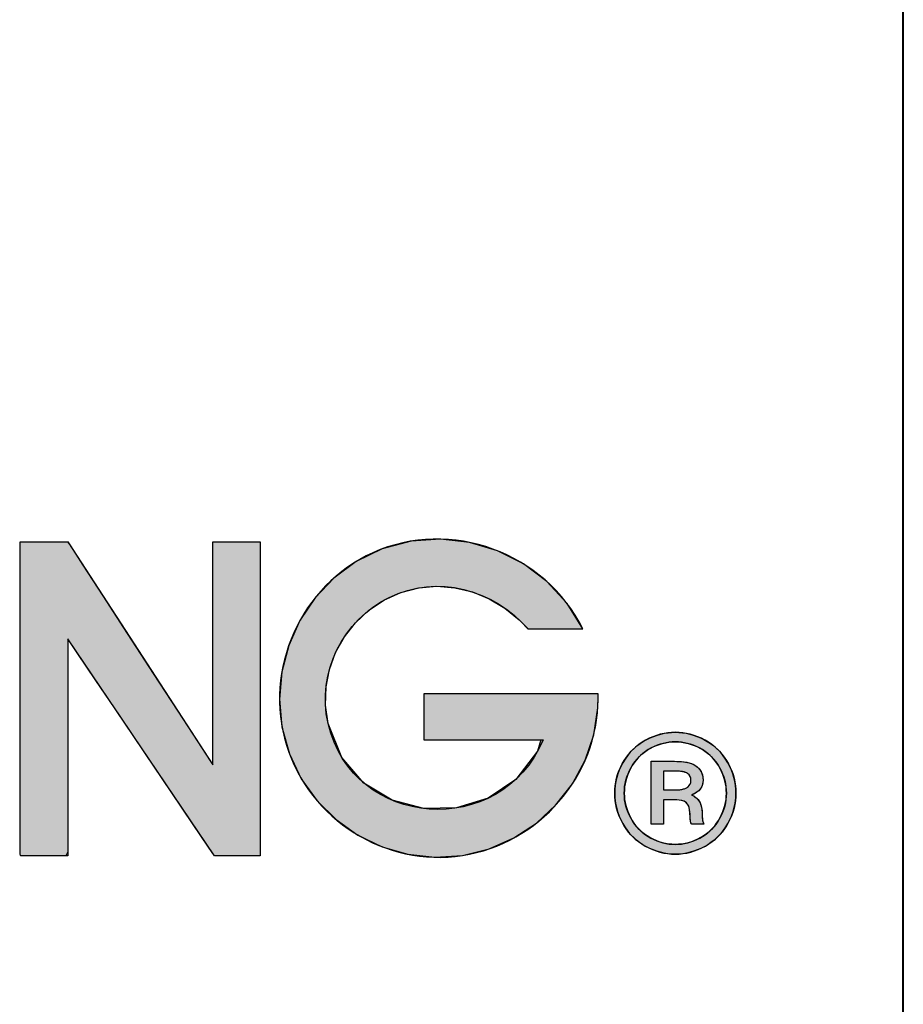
# Model space of a CAD drawing. Header units: inches. Extents: x 0 to 80, y 0 to 59.8.
# Tile 9 of 12: x 77 to 80, y 3.4 to 6.7. Entities that reach past the tile are written whole.
import ezdxf

# ---------------------------------------------------------------- set-up
doc = ezdxf.new("R2010")
doc.units = ezdxf.units.IN
doc.header["$MEASUREMENT"] = 0
doc.layers.add('Default', color=7, linetype='Continuous')
doc.layers.add('Layer_1', color=7, linetype='Continuous')

# ---------------------------------------------------------------- blocks, each defined once
blk = doc.blocks.new('block_2')
at = {"layer": 'Default', "linetype": 'Continuous'}
for points in [[(0.77977, 0.22347), (0.77977, 0.20757), (0.77977, 0.19168), (0.77977, 0.17579), (0.77977, 0.1599), (0.77977, 0.144), (0.77977, 0.12811), (0.77977, 0.11222), (0.77977, 0.09633), (0.77977, 0.08524), (0.77977, 0.07655), (0.77977, 0.06786), (0.77977, 0.05917), (0.77977, 0.05048), (0.77977, 0.04179), (0.77977, 0.03309), (0.77977, 0.0244), (0.77977, 0.01844), (0.77975, 0.01753), (0.77971, 0.01613), (0.77967, 0.01442), (0.77966, 0.01259), (0.77969, 0.01084), (0.77976, 0.00935), (0.77991, 0.00832), (0.78015, 0.00793), (0.78401, 0.00793), (0.78787, 0.00793), (0.79172, 0.00793), (0.79558, 0.00793), (0.79944, 0.00793), (0.8033, 0.00793), (0.80716, 0.00793), (0.81102, 0.00793), (0.81231, 0.01064), (0.81231, 0.02342), (0.81231, 0.04392), (0.81231, 0.06906), (0.81231, 0.09574), (0.81231, 0.12087), (0.81231, 0.14137), (0.81231, 0.15415), (0.81278, 0.15616), (0.81922, 0.14664), (0.83157, 0.12837), (0.84775, 0.10444), (0.86566, 0.07793), (0.88323, 0.05194), (0.89837, 0.02955), (0.90898, 0.01385), (0.91298, 0.00793), (0.91423, 0.00793), (0.91755, 0.00793), (0.92228, 0.00793), (0.92777, 0.00793), (0.93338, 0.00793), (0.93844, 0.00793), (0.9423, 0.00793), (0.94431, 0.00793), (0.94446, 0.01185), (0.94446, 0.03035), (0.94446, 0.06002), (0.94446, 0.0964), (0.94446, 0.13501), (0.94446, 0.17138), (0.94446, 0.20105), (0.94446, 0.21955), (0.94431, 0.22347), (0.94222, 0.22347), (0.93823, 0.22347), (0.933, 0.22347), (0.92721, 0.22347), (0.92152, 0.22347), (0.91663, 0.22347), (0.9132, 0.22347), (0.91191, 0.22347), (0.91191, 0.21738), (0.91191, 0.20124), (0.91191, 0.17823), (0.91191, 0.1515), (0.91191, 0.12425), (0.91191, 0.09964), (0.91191, 0.08086), (0.91191, 0.07107), (0.9101, 0.07314), (0.90155, 0.08628), (0.88784, 0.10736), (0.87103, 0.1332), (0.85319, 0.16063), (0.83638, 0.18647), (0.82267, 0.20755), (0.81412, 0.22069), (0.81216, 0.22347), (0.81008, 0.22347), (0.80609, 0.22347), (0.80086, 0.22347), (0.79507, 0.22347), (0.78939, 0.22347), (0.78449, 0.22347), (0.78106, 0.22347)], [(1.05664, 0.1191), (1.05664, 0.11785), (1.05664, 0.11454), (1.05664, 0.10981), (1.05664, 0.10432), (1.05664, 0.09872), (1.05664, 0.09367), (1.05664, 0.08981), (1.05664, 0.0878), (1.05813, 0.08765), (1.06515, 0.08765), (1.07641, 0.08765), (1.09021, 0.08765), (1.10487, 0.08765), (1.11867, 0.08765), (1.12993, 0.08765), (1.13695, 0.08765), (1.13468, 0.07977), (1.11976, 0.06043), (1.10067, 0.04748), (1.07905, 0.04085), (1.05656, 0.04042), (1.03485, 0.0461), (1.01558, 0.05781), (1.00038, 0.07543), (0.99093, 0.09888), (0.98916, 0.11143), (0.98953, 0.12386), (0.99189, 0.13596), (0.99612, 0.14749), (1.00209, 0.15824), (1.00967, 0.16796), (1.01873, 0.17643), (1.02914, 0.18342), (1.04089, 0.18874), (1.05318, 0.19192), (1.06561, 0.19297), (1.07796, 0.192), (1.09002, 0.18911), (1.10154, 0.18439), (1.11231, 0.17795), (1.1221, 0.16989), (1.12815, 0.16367), (1.13056, 0.16367), (1.13519, 0.16367), (1.14126, 0.16367), (1.14798, 0.16367), (1.15457, 0.16367), (1.16025, 0.16367), (1.16423, 0.16367), (1.16573, 0.16367), (1.15485, 0.18125), (1.14111, 0.19619), (1.12504, 0.20828), (1.10717, 0.21732), (1.08801, 0.22308), (1.06811, 0.22537), (1.04797, 0.22397), (1.02813, 0.21868), (1.01026, 0.20998), (0.99496, 0.19866), (0.98202, 0.18501), (0.97163, 0.16944), (0.96398, 0.15238), (0.95925, 0.13425), (0.95763, 0.11549), (0.95931, 0.09652), (0.96443, 0.07793), (0.97257, 0.06094), (0.98337, 0.04584), (0.99645, 0.03286), (1.01143, 0.02225), (1.02796, 0.01424), (1.04567, 0.00907), (1.06417, 0.00698), (1.08312, 0.00819), (1.10143, 0.01272), (1.11844, 0.02023), (1.13382, 0.03039), (1.14729, 0.04288), (1.15855, 0.05738), (1.16729, 0.07354), (1.17321, 0.09107), (1.17602, 0.10962), (1.17622, 0.11603), (1.17622, 0.1163), (1.17622, 0.11673), (1.17622, 0.11726), (1.17622, 0.11782), (1.17622, 0.11834), (1.17622, 0.11877), (1.17622, 0.11904), (1.17566, 0.1191), (1.16801, 0.1191), (1.15334, 0.1191), (1.13413, 0.1191), (1.11284, 0.1191), (1.09197, 0.1191), (1.074, 0.1191), (1.06139, 0.1191)]]:
    blk.add_hatch(color=7, dxfattribs=at).paths.add_polyline_path(points)
at = {"layer": 'Default', "color": 7, "linetype": 'Continuous'}
for points in [[(0.77977, 0.22347), (0.78106, 0.22347), (0.78449, 0.22347), (0.78939, 0.22347), (0.79507, 0.22347), (0.80086, 0.22347), (0.80609, 0.22347), (0.81008, 0.22347), (0.81216, 0.22347), (0.81412, 0.22069), (0.82267, 0.20755), (0.83638, 0.18647), (0.85319, 0.16063), (0.87103, 0.1332), (0.88784, 0.10736), (0.90155, 0.08628), (0.9101, 0.07314), (0.91191, 0.07107), (0.91191, 0.08086), (0.91191, 0.09964), (0.91191, 0.12425), (0.91191, 0.1515), (0.91191, 0.17823), (0.91191, 0.20124), (0.91191, 0.21738), (0.91191, 0.22347), (0.9132, 0.22347), (0.91663, 0.22347), (0.92152, 0.22347), (0.92721, 0.22347), (0.933, 0.22347), (0.93823, 0.22347), (0.94222, 0.22347), (0.94431, 0.22347), (0.94446, 0.21955), (0.94446, 0.20105), (0.94446, 0.17138), (0.94446, 0.13501), (0.94446, 0.0964), (0.94446, 0.06002), (0.94446, 0.03035), (0.94446, 0.01185), (0.94431, 0.00793), (0.9423, 0.00793), (0.93844, 0.00793), (0.93338, 0.00793), (0.92777, 0.00793), (0.92228, 0.00793), (0.91755, 0.00793), (0.91423, 0.00793), (0.91298, 0.00793), (0.90898, 0.01385), (0.89837, 0.02955), (0.88323, 0.05194), (0.86566, 0.07793), (0.84775, 0.10444), (0.83157, 0.12837), (0.81922, 0.14664), (0.81278, 0.15616), (0.81231, 0.15415), (0.81231, 0.14137), (0.81231, 0.12087), (0.81231, 0.09574), (0.81231, 0.06906), (0.81231, 0.04392), (0.81231, 0.02342), (0.81231, 0.01064), (0.81102, 0.00793), (0.80716, 0.00793), (0.8033, 0.00793), (0.79944, 0.00793), (0.79558, 0.00793), (0.79172, 0.00793), (0.78787, 0.00793), (0.78401, 0.00793), (0.78015, 0.00793), (0.77991, 0.00832), (0.77976, 0.00935), (0.77969, 0.01084), (0.77966, 0.01259), (0.77967, 0.01442), (0.77971, 0.01613), (0.77975, 0.01753), (0.77977, 0.01844), (0.77977, 0.0244), (0.77977, 0.03309), (0.77977, 0.04179), (0.77977, 0.05048), (0.77977, 0.05917), (0.77977, 0.06786), (0.77977, 0.07655), (0.77977, 0.08524), (0.77977, 0.09633), (0.77977, 0.11222), (0.77977, 0.12811), (0.77977, 0.144), (0.77977, 0.1599), (0.77977, 0.17579), (0.77977, 0.19168), (0.77977, 0.20757), (0.77977, 0.22347)], [(1.05664, 0.1191), (1.05664, 0.11785), (1.05664, 0.11454), (1.05664, 0.10981), (1.05664, 0.10432), (1.05664, 0.09872), (1.05664, 0.09367), (1.05664, 0.08981), (1.05664, 0.0878), (1.05813, 0.08765), (1.06515, 0.08765), (1.07641, 0.08765), (1.09021, 0.08765), (1.10487, 0.08765), (1.11867, 0.08765), (1.12993, 0.08765), (1.13695, 0.08765), (1.13468, 0.07977), (1.11976, 0.06043), (1.10067, 0.04748), (1.07905, 0.04085), (1.05656, 0.04042), (1.03485, 0.0461), (1.01558, 0.05781), (1.00038, 0.07543), (0.99093, 0.09888), (0.98916, 0.11143), (0.98953, 0.12386), (0.99189, 0.13596), (0.99612, 0.14749), (1.00209, 0.15824), (1.00967, 0.16796), (1.01873, 0.17643), (1.02914, 0.18342), (1.04089, 0.18874), (1.05318, 0.19192), (1.06561, 0.19297), (1.07796, 0.192), (1.09002, 0.18911), (1.10154, 0.18439), (1.11231, 0.17795), (1.1221, 0.16989), (1.12815, 0.16367), (1.13056, 0.16367), (1.13519, 0.16367), (1.14126, 0.16367), (1.14798, 0.16367), (1.15457, 0.16367), (1.16025, 0.16367), (1.16423, 0.16367), (1.16573, 0.16367), (1.15485, 0.18125), (1.14111, 0.19619), (1.12504, 0.20828), (1.10717, 0.21732), (1.08801, 0.22308), (1.06811, 0.22537), (1.04797, 0.22397), (1.02813, 0.21868), (1.01026, 0.20998), (0.99496, 0.19866), (0.98202, 0.18501), (0.97163, 0.16944), (0.96398, 0.15238), (0.95925, 0.13425), (0.95763, 0.11549), (0.95931, 0.09652), (0.96443, 0.07793), (0.97257, 0.06094), (0.98337, 0.04584), (0.99645, 0.03286), (1.01143, 0.02225), (1.02796, 0.01424), (1.04567, 0.00907), (1.06417, 0.00698), (1.08312, 0.00819), (1.10143, 0.01272), (1.11844, 0.02023), (1.13382, 0.03039), (1.14729, 0.04288), (1.15855, 0.05738), (1.16729, 0.07354), (1.17321, 0.09107), (1.17602, 0.10962), (1.17622, 0.11603), (1.17622, 0.1163), (1.17622, 0.11673), (1.17622, 0.11726), (1.17622, 0.11782), (1.17622, 0.11834), (1.17622, 0.11877), (1.17622, 0.11904), (1.17566, 0.1191), (1.16801, 0.1191), (1.15334, 0.1191), (1.13413, 0.1191), (1.11284, 0.1191), (1.09197, 0.1191), (1.074, 0.1191), (1.06139, 0.1191), (1.05664, 0.1191)]]:
    blk.add_lwpolyline(points, close=True, dxfattribs=at)
for points, knots in [([(1.16573, 0.16367), (1.13995, 0.21598), (1.07505, 0.24015), (1.02167, 0.21601), (0.97218, 0.19362), (0.94634, 0.1359), (0.96236, 0.08397), (0.97812, 0.03287), (1.03023, 0), (1.08312, 0.00819), (1.13555, 0.01634), (1.17622, 0.06272), (1.17622, 0.11597)], [0, 0, 0, 0, 0.25, 0.25, 0.25, 0.5, 0.5, 0.5, 0.75, 0.75, 0.75, 1, 1, 1, 1]), ([(0.81231, 0.00793), (0.80158, 0.00793), (0.79087, 0.00793), (0.78015, 0.00793), (0.77935, 0.00793), (0.77977, 0.01761), (0.77977, 0.0186), (0.77977, 0.04275), (0.77977, 0.0669), (0.77977, 0.09103), (0.77977, 0.13518), (0.77977, 0.17931), (0.77977, 0.22347)], [0, 0, 0, 0, 0.25, 0.25, 0.25, 0.5, 0.5, 0.5, 0.75, 0.75, 0.75, 1, 1, 1, 1]), ([(1.13844, 0.08765), (1.10997, 0.01892), (1.0077, 0.02574), (0.99093, 0.09888), (0.98295, 0.13366), (1.00111, 0.16984), (1.03289, 0.18538), (1.06578, 0.20146), (1.10471, 0.19096), (1.12797, 0.16367)], [0, 0, 0, 0, 0.333333, 0.333333, 0.333333, 0.666667, 0.666667, 0.666667, 1, 1, 1, 1])]:
    blk.add_open_spline(points, degree=3, knots=knots, dxfattribs=at)
for points in [[(0.77977, 0.22347), (0.77977, 0.22347), (0.81231, 0.22347), (0.81231, 0.22347)], [(0.81231, 0.22347), (0.81231, 0.22347), (0.91191, 0.07035), (0.91191, 0.07035)], [(0.91191, 0.07035), (0.91191, 0.07035), (0.91191, 0.22347), (0.91191, 0.22347)], [(0.91191, 0.22347), (0.91191, 0.22347), (0.94446, 0.22347), (0.94446, 0.22347)], [(0.94446, 0.22347), (0.94446, 0.22347), (0.94446, 0.00793), (0.94446, 0.00793)], [(1.12797, 0.16367), (1.12797, 0.16367), (1.16573, 0.16367), (1.16573, 0.16367)], [(0.91298, 0.00793), (0.91298, 0.00793), (0.81231, 0.15686), (0.81231, 0.15686)], [(0.81231, 0.15686), (0.81231, 0.15686), (0.81231, 0.00793), (0.81231, 0.00793)], [(1.05664, 0.1191), (1.05664, 0.1191), (1.05664, 0.08765), (1.05664, 0.08765)], [(1.17622, 0.1191), (1.17622, 0.1191), (1.05664, 0.1191), (1.05664, 0.1191)], [(1.17622, 0.11597), (1.17622, 0.11597), (1.17622, 0.1191), (1.17622, 0.1191)], [(1.05664, 0.08765), (1.05664, 0.08765), (1.13844, 0.08765), (1.13844, 0.08765)], [(0.94446, 0.00793), (0.94446, 0.00793), (0.91298, 0.00793), (0.91298, 0.00793)]]:
    blk.add_open_spline(points, degree=3, dxfattribs=at)
blk = doc.blocks.new('block_5')
at = {"layer": 'Layer_1', "linetype": 'Continuous'}
h = blk.add_hatch(color=7, dxfattribs=at)
h.paths.add_polyline_path([(0.04154, 0.08362), (0.03907, 0.08354), (0.0366, 0.08331), (0.03414, 0.08292), (0.0317, 0.08238), (0.02926, 0.08168), (0.02683, 0.08082), (0.02441, 0.07981), (0.022, 0.07865), (0.01964, 0.07733), (0.01739, 0.07588), (0.01527, 0.07429), (0.01328, 0.07257), (0.0114, 0.07072), (0.00966, 0.06873), (0.00804, 0.06661), (0.00654, 0.06435), (0.00517, 0.06196), (0.00396, 0.05953), (0.00291, 0.05707), (0.00202, 0.05459), (0.00129, 0.05208), (0.00073, 0.04955), (0.00032, 0.04699), (0.00008, 0.04441), (0, 0.04181), (0.00008, 0.03923), (0.00032, 0.03668), (0.00071, 0.03415), (0.00127, 0.03165), (0.00198, 0.02917), (0.00285, 0.02671), (0.00388, 0.02428), (0.00507, 0.02187), (0.00641, 0.01951), (0.00788, 0.01727), (0.00947, 0.01516), (0.01119, 0.01317), (0.01305, 0.01131), (0.01503, 0.00957), (0.01713, 0.00796), (0.01937, 0.00648), (0.02173, 0.00512), (0.02413, 0.00392), (0.02656, 0.00288), (0.02902, 0.002), (0.0315, 0.00128), (0.034, 0.00072), (0.03653, 0.00032), (0.03908, 0.00008), (0.04165, 0), (0.0442, 0.00008), (0.04673, 0.00032), (0.04923, 0.00072), (0.05172, 0.00128), (0.05418, 0.002), (0.05662, 0.00288), (0.05905, 0.00392), (0.06145, 0.00512), (0.06381, 0.00648), (0.06604, 0.00796), (0.06816, 0.00957), (0.07014, 0.01131), (0.07199, 0.01317), (0.07372, 0.01516), (0.07532, 0.01727), (0.07679, 0.01951), (0.07813, 0.02187), (0.07932, 0.02428), (0.08034, 0.02671), (0.08121, 0.02917), (0.08193, 0.03165), (0.08248, 0.03415), (0.08288, 0.03668), (0.08312, 0.03923), (0.0832, 0.04181), (0.08312, 0.04441), (0.08287, 0.04699), (0.08247, 0.04955), (0.0819, 0.05208), (0.08117, 0.05459), (0.08028, 0.05707), (0.07923, 0.05953), (0.07802, 0.06196), (0.07666, 0.06435), (0.07517, 0.06661), (0.07355, 0.06873), (0.0718, 0.07072), (0.06993, 0.07257), (0.06793, 0.07429), (0.0658, 0.07588), (0.06354, 0.07733), (0.06117, 0.07865), (0.05876, 0.07981), (0.05634, 0.08082), (0.05391, 0.08168), (0.05146, 0.08238), (0.049, 0.08292), (0.04653, 0.08331), (0.04404, 0.08354)])
h.paths.add_polyline_path([(0.04154, 0.07706), (0.03944, 0.07699), (0.03735, 0.0768), (0.03527, 0.07647), (0.03321, 0.07601), (0.03115, 0.07542), (0.02911, 0.07469), (0.02707, 0.07384), (0.02505, 0.07286), (0.02306, 0.07175), (0.02117, 0.07052), (0.01938, 0.06918), (0.01771, 0.06772), (0.01614, 0.06615), (0.01467, 0.06447), (0.01331, 0.06268), (0.01206, 0.06077), (0.01091, 0.05875), (0.00989, 0.0567), (0.009, 0.05462), (0.00825, 0.05253), (0.00764, 0.05042), (0.00716, 0.04829), (0.00682, 0.04615), (0.00662, 0.04399), (0.00655, 0.04181), (0.00662, 0.03966), (0.00682, 0.03752), (0.00716, 0.0354), (0.00763, 0.0333), (0.00823, 0.03122), (0.00897, 0.02916), (0.00984, 0.02711), (0.01085, 0.02508), (0.01199, 0.02309), (0.01323, 0.0212), (0.01458, 0.01941), (0.01604, 0.01774), (0.0176, 0.01617), (0.01926, 0.01471), (0.02103, 0.01336), (0.0229, 0.01212), (0.02488, 0.01098), (0.0269, 0.00997), (0.02893, 0.0091), (0.03099, 0.00836), (0.03306, 0.00775), (0.03515, 0.00728), (0.03727, 0.00694), (0.0394, 0.00674), (0.04154, 0.00667), (0.04372, 0.00674), (0.04587, 0.00694), (0.04799, 0.00728), (0.0501, 0.00775), (0.05218, 0.00836), (0.05424, 0.0091), (0.05629, 0.00997), (0.05831, 0.01098), (0.06028, 0.01212), (0.06216, 0.01336), (0.06393, 0.01471), (0.06559, 0.01617), (0.06715, 0.01774), (0.06861, 0.01941), (0.06996, 0.0212), (0.0712, 0.02309), (0.07233, 0.02508), (0.07334, 0.02711), (0.07422, 0.02916), (0.07496, 0.03122), (0.07557, 0.0333), (0.07604, 0.0354), (0.07638, 0.03752), (0.07658, 0.03966), (0.07665, 0.04181), (0.07658, 0.04399), (0.07637, 0.04615), (0.07603, 0.04829), (0.07555, 0.05042), (0.07494, 0.05253), (0.07419, 0.05462), (0.0733, 0.0567), (0.07228, 0.05875), (0.07113, 0.06077), (0.06988, 0.06268), (0.06852, 0.06447), (0.06705, 0.06615), (0.06548, 0.06772), (0.0638, 0.06918), (0.06202, 0.07052), (0.06013, 0.07175), (0.05814, 0.07286), (0.05611, 0.07384), (0.05407, 0.07469), (0.05202, 0.07542), (0.04995, 0.07601), (0.04787, 0.07647), (0.04577, 0.0768), (0.04367, 0.07699)])
h = blk.add_hatch(color=7, dxfattribs=at)
h.paths.add_polyline_path([(0.025, 0.06371), (0.025, 0.06001), (0.025, 0.05094), (0.025, 0.0395), (0.025, 0.02874), (0.025, 0.02168), (0.02515, 0.02047), (0.02641, 0.02047), (0.02846, 0.02047), (0.0307, 0.02047), (0.03256, 0.02047), (0.03342, 0.02047), (0.03343, 0.02163), (0.03343, 0.025), (0.03343, 0.02942), (0.03343, 0.03372), (0.03343, 0.0367), (0.03349, 0.03737), (0.03427, 0.03737), (0.03563, 0.03737), (0.03717, 0.03737), (0.03848, 0.03737), (0.03917, 0.03737), (0.04078, 0.03735), (0.04261, 0.03726), (0.0442, 0.03712), (0.04557, 0.0369), (0.04671, 0.03663), (0.04761, 0.03628), (0.04834, 0.03587), (0.049, 0.0354), (0.04957, 0.03487), (0.05006, 0.03427), (0.05047, 0.0336), (0.05081, 0.03283), (0.0511, 0.03182), (0.05133, 0.03057), (0.05152, 0.02907), (0.05167, 0.02733), (0.05176, 0.02546), (0.0518, 0.02438), (0.0519, 0.02337), (0.05207, 0.02244), (0.0523, 0.02158), (0.05259, 0.02079), (0.05298, 0.02047), (0.05436, 0.02047), (0.05647, 0.02047), (0.0587, 0.02047), (0.06048, 0.02047), (0.0612, 0.02047), (0.06097, 0.02101), (0.06077, 0.02152), (0.06061, 0.022), (0.06047, 0.02245), (0.06036, 0.02286), (0.06028, 0.02326), (0.06021, 0.02373), (0.06015, 0.02432), (0.06012, 0.025), (0.06009, 0.0258), (0.06009, 0.02669), (0.06001, 0.02865), (0.05981, 0.03055), (0.0595, 0.03228), (0.05908, 0.03382), (0.05856, 0.03517), (0.05792, 0.03634), (0.05717, 0.0374), (0.0563, 0.03835), (0.05532, 0.03919), (0.05423, 0.03993), (0.05303, 0.04057), (0.05386, 0.04112), (0.05516, 0.04174), (0.05631, 0.04244), (0.05732, 0.0432), (0.05819, 0.04405), (0.05892, 0.04497), (0.0595, 0.04596), (0.05996, 0.04702), (0.0603, 0.04815), (0.06052, 0.04934), (0.06062, 0.05061), (0.06055, 0.05253), (0.06013, 0.0546), (0.05935, 0.05651), (0.05822, 0.05824), (0.05672, 0.0598), (0.05492, 0.06115), (0.05318, 0.062), (0.05106, 0.06269), (0.04858, 0.0632), (0.04573, 0.06353), (0.04252, 0.0637), (0.04053, 0.06371), (0.03792, 0.06371), (0.03394, 0.06371), (0.02972, 0.06371), (0.02636, 0.06371)])
h.paths.add_polyline_path([(0.03343, 0.04403), (0.03353, 0.04403), (0.03382, 0.04403), (0.03425, 0.04403), (0.03481, 0.04403), (0.03547, 0.04403), (0.03618, 0.04403), (0.03693, 0.04403), (0.03769, 0.04403), (0.03842, 0.04403), (0.03909, 0.04403), (0.03968, 0.04403), (0.04015, 0.04403), (0.04048, 0.04403), (0.04064, 0.04403), (0.04131, 0.04404), (0.04221, 0.04406), (0.04306, 0.0441), (0.04387, 0.04416), (0.04464, 0.04423), (0.04537, 0.04433), (0.04606, 0.04444), (0.0467, 0.04457), (0.0473, 0.04472), (0.04786, 0.04489), (0.04838, 0.04507), (0.04885, 0.04527), (0.04928, 0.04549), (0.04967, 0.04573), (0.05002, 0.04598), (0.05033, 0.04625), (0.05063, 0.04653), (0.0509, 0.04682), (0.05115, 0.04712), (0.05137, 0.04743), (0.05157, 0.04776), (0.05175, 0.04809), (0.0519, 0.04844), (0.05203, 0.0488), (0.05213, 0.04917), (0.05221, 0.04955), (0.05227, 0.04994), (0.0523, 0.05035), (0.05231, 0.05077), (0.0523, 0.05118), (0.05226, 0.05158), (0.0522, 0.05196), (0.05212, 0.05234), (0.05202, 0.0527), (0.05189, 0.05304), (0.05174, 0.05338), (0.05157, 0.0537), (0.05138, 0.054), (0.05117, 0.0543), (0.05093, 0.05458), (0.05067, 0.05484), (0.05039, 0.0551), (0.05008, 0.05534), (0.04974, 0.05557), (0.04936, 0.05578), (0.04892, 0.05598), (0.04844, 0.05615), (0.0479, 0.05632), (0.04732, 0.05646), (0.04668, 0.05659), (0.046, 0.05671), (0.04527, 0.0568), (0.04448, 0.05688), (0.04365, 0.05695), (0.04277, 0.05699), (0.04184, 0.05702), (0.04085, 0.05704), (0.04039, 0.05704), (0.04018, 0.05704), (0.03982, 0.05704), (0.03933, 0.05704), (0.03873, 0.05704), (0.03806, 0.05704), (0.03734, 0.05704), (0.03661, 0.05704), (0.03589, 0.05704), (0.03521, 0.05704), (0.0346, 0.05704), (0.03409, 0.05704), (0.03371, 0.05704), (0.03348, 0.05704), (0.03343, 0.05703), (0.03343, 0.05674), (0.03343, 0.05615), (0.03343, 0.05529), (0.03343, 0.05423), (0.03343, 0.05302), (0.03343, 0.0517), (0.03343, 0.05034), (0.03343, 0.04899), (0.03343, 0.0477), (0.03343, 0.04652), (0.03343, 0.04551), (0.03343, 0.04473), (0.03343, 0.04422)])
at = {"layer": 'Layer_1', "color": 7, "linetype": 'Continuous'}
for points in [[(0.04154, 0.08362), (0.04404, 0.08354), (0.04653, 0.08331), (0.049, 0.08292), (0.05146, 0.08238), (0.05391, 0.08168), (0.05634, 0.08082), (0.05876, 0.07981), (0.06117, 0.07865), (0.06354, 0.07733), (0.0658, 0.07588), (0.06793, 0.07429), (0.06993, 0.07257), (0.0718, 0.07072), (0.07355, 0.06873), (0.07517, 0.06661), (0.07666, 0.06435), (0.07802, 0.06196), (0.07923, 0.05953), (0.08028, 0.05707), (0.08117, 0.05459), (0.0819, 0.05208), (0.08247, 0.04955), (0.08287, 0.04699), (0.08312, 0.04441), (0.0832, 0.04181), (0.08312, 0.03923), (0.08288, 0.03668), (0.08248, 0.03415), (0.08193, 0.03165), (0.08121, 0.02917), (0.08034, 0.02671), (0.07932, 0.02428), (0.07813, 0.02187), (0.07679, 0.01951), (0.07532, 0.01727), (0.07372, 0.01516), (0.07199, 0.01317), (0.07014, 0.01131), (0.06816, 0.00957), (0.06604, 0.00796), (0.06381, 0.00648), (0.06145, 0.00512), (0.05905, 0.00392), (0.05662, 0.00288), (0.05418, 0.002), (0.05172, 0.00128), (0.04923, 0.00072), (0.04673, 0.00032), (0.0442, 0.00008), (0.04165, 0), (0.03908, 0.00008), (0.03653, 0.00032), (0.034, 0.00072), (0.0315, 0.00128), (0.02902, 0.002), (0.02656, 0.00288), (0.02413, 0.00392), (0.02173, 0.00512), (0.01937, 0.00648), (0.01713, 0.00796), (0.01503, 0.00957), (0.01305, 0.01131), (0.01119, 0.01317), (0.00947, 0.01516), (0.00788, 0.01727), (0.00641, 0.01951), (0.00507, 0.02187), (0.00388, 0.02428), (0.00285, 0.02671), (0.00198, 0.02917), (0.00127, 0.03165), (0.00071, 0.03415), (0.00032, 0.03668), (0.00008, 0.03923), (0, 0.04181), (0.00008, 0.04441), (0.00032, 0.04699), (0.00073, 0.04955), (0.00129, 0.05208), (0.00202, 0.05459), (0.00291, 0.05707), (0.00396, 0.05953), (0.00517, 0.06196), (0.00654, 0.06435), (0.00804, 0.06661), (0.00966, 0.06873), (0.0114, 0.07072), (0.01328, 0.07257), (0.01527, 0.07429), (0.01739, 0.07588), (0.01964, 0.07733), (0.022, 0.07865), (0.02441, 0.07981), (0.02683, 0.08082), (0.02926, 0.08168), (0.0317, 0.08238), (0.03414, 0.08292), (0.0366, 0.08331), (0.03907, 0.08354), (0.04154, 0.08362)], [(0.04154, 0.07706), (0.03944, 0.07699), (0.03735, 0.0768), (0.03527, 0.07647), (0.03321, 0.07601), (0.03115, 0.07542), (0.02911, 0.07469), (0.02707, 0.07384), (0.02505, 0.07286), (0.02306, 0.07175), (0.02117, 0.07052), (0.01938, 0.06918), (0.01771, 0.06772), (0.01614, 0.06615), (0.01467, 0.06447), (0.01331, 0.06268), (0.01206, 0.06077), (0.01091, 0.05875), (0.00989, 0.0567), (0.009, 0.05462), (0.00825, 0.05253), (0.00764, 0.05042), (0.00716, 0.04829), (0.00682, 0.04615), (0.00662, 0.04399), (0.00655, 0.04181), (0.00662, 0.03966), (0.00682, 0.03752), (0.00716, 0.0354), (0.00763, 0.0333), (0.00823, 0.03122), (0.00897, 0.02916), (0.00984, 0.02711), (0.01085, 0.02508), (0.01199, 0.02309), (0.01323, 0.0212), (0.01458, 0.01941), (0.01604, 0.01774), (0.0176, 0.01617), (0.01926, 0.01471), (0.02103, 0.01336), (0.0229, 0.01212), (0.02488, 0.01098), (0.0269, 0.00997), (0.02893, 0.0091), (0.03099, 0.00836), (0.03306, 0.00775), (0.03515, 0.00728), (0.03727, 0.00694), (0.0394, 0.00674), (0.04154, 0.00667), (0.04372, 0.00674), (0.04587, 0.00694), (0.04799, 0.00728), (0.0501, 0.00775), (0.05218, 0.00836), (0.05424, 0.0091), (0.05629, 0.00997), (0.05831, 0.01098), (0.06028, 0.01212), (0.06216, 0.01336), (0.06393, 0.01471), (0.06559, 0.01617), (0.06715, 0.01774), (0.06861, 0.01941), (0.06996, 0.0212), (0.0712, 0.02309), (0.07233, 0.02508), (0.07334, 0.02711), (0.07422, 0.02916), (0.07496, 0.03122), (0.07557, 0.0333), (0.07604, 0.0354), (0.07638, 0.03752), (0.07658, 0.03966), (0.07665, 0.04181), (0.07658, 0.04399), (0.07637, 0.04615), (0.07603, 0.04829), (0.07555, 0.05042), (0.07494, 0.05253), (0.07419, 0.05462), (0.0733, 0.0567), (0.07228, 0.05875), (0.07113, 0.06077), (0.06988, 0.06268), (0.06852, 0.06447), (0.06705, 0.06615), (0.06548, 0.06772), (0.0638, 0.06918), (0.06202, 0.07052), (0.06013, 0.07175), (0.05814, 0.07286), (0.05611, 0.07384), (0.05407, 0.07469), (0.05202, 0.07542), (0.04995, 0.07601), (0.04787, 0.07647), (0.04577, 0.0768), (0.04367, 0.07699), (0.04154, 0.07706)], [(0.025, 0.06371), (0.02636, 0.06371), (0.02972, 0.06371), (0.03394, 0.06371), (0.03792, 0.06371), (0.04053, 0.06371), (0.04252, 0.0637), (0.04573, 0.06353), (0.04858, 0.0632), (0.05106, 0.06269), (0.05318, 0.062), (0.05492, 0.06115), (0.05672, 0.0598), (0.05822, 0.05824), (0.05935, 0.05651), (0.06013, 0.0546), (0.06055, 0.05253), (0.06062, 0.05061), (0.06052, 0.04934), (0.0603, 0.04815), (0.05996, 0.04702), (0.0595, 0.04596), (0.05892, 0.04497), (0.05819, 0.04405), (0.05732, 0.0432), (0.05631, 0.04244), (0.05516, 0.04174), (0.05386, 0.04112), (0.05303, 0.04057), (0.05423, 0.03993), (0.05532, 0.03919), (0.0563, 0.03835), (0.05717, 0.0374), (0.05792, 0.03634), (0.05856, 0.03517), (0.05908, 0.03382), (0.0595, 0.03228), (0.05981, 0.03055), (0.06001, 0.02865), (0.06009, 0.02669), (0.06009, 0.0258), (0.06012, 0.025), (0.06015, 0.02432), (0.06021, 0.02373), (0.06028, 0.02326), (0.06036, 0.02286), (0.06047, 0.02245), (0.06061, 0.022), (0.06077, 0.02152), (0.06097, 0.02101), (0.0612, 0.02047), (0.06048, 0.02047), (0.0587, 0.02047), (0.05647, 0.02047), (0.05436, 0.02047), (0.05298, 0.02047), (0.05259, 0.02079), (0.0523, 0.02158), (0.05207, 0.02244), (0.0519, 0.02337), (0.0518, 0.02438), (0.05176, 0.02546), (0.05167, 0.02733), (0.05152, 0.02907), (0.05133, 0.03057), (0.0511, 0.03182), (0.05081, 0.03283), (0.05047, 0.0336), (0.05006, 0.03427), (0.04957, 0.03487), (0.049, 0.0354), (0.04834, 0.03587), (0.04761, 0.03628), (0.04671, 0.03663), (0.04557, 0.0369), (0.0442, 0.03712), (0.04261, 0.03726), (0.04078, 0.03735), (0.03917, 0.03737), (0.03848, 0.03737), (0.03717, 0.03737), (0.03563, 0.03737), (0.03427, 0.03737), (0.03349, 0.03737), (0.03343, 0.0367), (0.03343, 0.03372), (0.03343, 0.02942), (0.03343, 0.025), (0.03343, 0.02163), (0.03342, 0.02047), (0.03256, 0.02047), (0.0307, 0.02047), (0.02846, 0.02047), (0.02641, 0.02047), (0.02515, 0.02047), (0.025, 0.02168), (0.025, 0.02874), (0.025, 0.0395), (0.025, 0.05094), (0.025, 0.06001), (0.025, 0.06371)], [(0.03343, 0.04403), (0.03353, 0.04403), (0.03382, 0.04403), (0.03425, 0.04403), (0.03481, 0.04403), (0.03547, 0.04403), (0.03618, 0.04403), (0.03693, 0.04403), (0.03769, 0.04403), (0.03842, 0.04403), (0.03909, 0.04403), (0.03968, 0.04403), (0.04015, 0.04403), (0.04048, 0.04403), (0.04064, 0.04403), (0.04131, 0.04404), (0.04221, 0.04406), (0.04306, 0.0441), (0.04387, 0.04416), (0.04464, 0.04423), (0.04537, 0.04433), (0.04606, 0.04444), (0.0467, 0.04457), (0.0473, 0.04472), (0.04786, 0.04489), (0.04838, 0.04507), (0.04885, 0.04527), (0.04928, 0.04549), (0.04967, 0.04573), (0.05002, 0.04598), (0.05033, 0.04625), (0.05063, 0.04653), (0.0509, 0.04682), (0.05115, 0.04712), (0.05137, 0.04743), (0.05157, 0.04776), (0.05175, 0.04809), (0.0519, 0.04844), (0.05203, 0.0488), (0.05213, 0.04917), (0.05221, 0.04955), (0.05227, 0.04994), (0.0523, 0.05035), (0.05231, 0.05077), (0.0523, 0.05118), (0.05226, 0.05158), (0.0522, 0.05196), (0.05212, 0.05234), (0.05202, 0.0527), (0.05189, 0.05304), (0.05174, 0.05338), (0.05157, 0.0537), (0.05138, 0.054), (0.05117, 0.0543), (0.05093, 0.05458), (0.05067, 0.05484), (0.05039, 0.0551), (0.05008, 0.05534), (0.04974, 0.05557), (0.04936, 0.05578), (0.04892, 0.05598), (0.04844, 0.05615), (0.0479, 0.05632), (0.04732, 0.05646), (0.04668, 0.05659), (0.046, 0.05671), (0.04527, 0.0568), (0.04448, 0.05688), (0.04365, 0.05695), (0.04277, 0.05699), (0.04184, 0.05702), (0.04085, 0.05704), (0.04039, 0.05704), (0.04018, 0.05704), (0.03982, 0.05704), (0.03933, 0.05704), (0.03873, 0.05704), (0.03806, 0.05704), (0.03734, 0.05704), (0.03661, 0.05704), (0.03589, 0.05704), (0.03521, 0.05704), (0.0346, 0.05704), (0.03409, 0.05704), (0.03371, 0.05704), (0.03348, 0.05704), (0.03343, 0.05703), (0.03343, 0.05674), (0.03343, 0.05615), (0.03343, 0.05529), (0.03343, 0.05423), (0.03343, 0.05302), (0.03343, 0.0517), (0.03343, 0.05034), (0.03343, 0.04899), (0.03343, 0.0477), (0.03343, 0.04652), (0.03343, 0.04551), (0.03343, 0.04473), (0.03343, 0.04422), (0.03343, 0.04403)]]:
    blk.add_lwpolyline(points, close=True, dxfattribs=at)
for points, knots in [([(0.04154, 0.08362), (0.0485, 0.08362), (0.05531, 0.08182), (0.06197, 0.07823), (0.06864, 0.07463), (0.07385, 0.06948), (0.07758, 0.06277), (0.08131, 0.05606), (0.0832, 0.04908), (0.0832, 0.04181), (0.0832, 0.03462), (0.08135, 0.02771), (0.0777, 0.02108), (0.07403, 0.01444), (0.06887, 0.00927), (0.06224, 0.00556), (0.05562, 0.00185), (0.04876, 0), (0.04165, 0), (0.03446, 0), (0.02756, 0.00185), (0.02093, 0.00556), (0.01431, 0.00927), (0.00916, 0.01444), (0.00551, 0.02108), (0.00183, 0.02771), (0, 0.03462), (0, 0.04181), (0, 0.04908), (0.00187, 0.05606), (0.00562, 0.06277), (0.00936, 0.06948), (0.01457, 0.07463), (0.0212, 0.07823), (0.02789, 0.08182), (0.03464, 0.08362), (0.04154, 0.08362)], [0, 0, 0, 0, 0.083333, 0.083333, 0.083333, 0.166667, 0.166667, 0.166667, 0.25, 0.25, 0.25, 0.333333, 0.333333, 0.333333, 0.416667, 0.416667, 0.416667, 0.5, 0.5, 0.5, 0.583333, 0.583333, 0.583333, 0.666667, 0.666667, 0.666667, 0.75, 0.75, 0.75, 0.833333, 0.833333, 0.833333, 0.916667, 0.916667, 0.916667, 1, 1, 1, 1]), ([(0.04154, 0.07706), (0.03569, 0.07706), (0.02998, 0.07553), (0.02437, 0.0725), (0.01879, 0.06946), (0.01442, 0.0651), (0.01128, 0.05943), (0.00812, 0.05377), (0.00655, 0.04789), (0.00655, 0.04181), (0.00655, 0.03581), (0.00811, 0.03), (0.01122, 0.02441), (0.01434, 0.01881), (0.01866, 0.01446), (0.02421, 0.01135), (0.02977, 0.00823), (0.03555, 0.00667), (0.04154, 0.00667), (0.04761, 0.00667), (0.05341, 0.00823), (0.05897, 0.01135), (0.06452, 0.01446), (0.06886, 0.01881), (0.07197, 0.02441), (0.07509, 0.03), (0.07665, 0.03581), (0.07665, 0.04181), (0.07665, 0.04789), (0.07506, 0.05377), (0.07191, 0.05943), (0.06877, 0.0651), (0.0644, 0.06946), (0.05881, 0.0725), (0.05321, 0.07553), (0.04746, 0.07706), (0.04154, 0.07706)], [0, 0, 0, 0, 0.083333, 0.083333, 0.083333, 0.166667, 0.166667, 0.166667, 0.25, 0.25, 0.25, 0.333333, 0.333333, 0.333333, 0.416667, 0.416667, 0.416667, 0.5, 0.5, 0.5, 0.583333, 0.583333, 0.583333, 0.666667, 0.666667, 0.666667, 0.75, 0.75, 0.75, 0.833333, 0.833333, 0.833333, 0.916667, 0.916667, 0.916667, 1, 1, 1, 1]), ([(0.04097, 0.06371), (0.04757, 0.06371), (0.05227, 0.06283), (0.05509, 0.06104), (0.05878, 0.0586), (0.06063, 0.05526), (0.06063, 0.05105), (0.06063, 0.0486), (0.06002, 0.0465), (0.05877, 0.04476), (0.0575, 0.04302), (0.0555, 0.04166), (0.05275, 0.0407), (0.05512, 0.03966), (0.05693, 0.03808), (0.05815, 0.03597), (0.05935, 0.03386), (0.06002, 0.0308), (0.06009, 0.02679), (0.06009, 0.02502), (0.06015, 0.02378), (0.06032, 0.02308), (0.06045, 0.02237), (0.06075, 0.0215), (0.0612, 0.02047)], [0, 0, 0, 0, 0.125, 0.125, 0.125, 0.25, 0.25, 0.25, 0.375, 0.375, 0.375, 0.5, 0.5, 0.5, 0.625, 0.625, 0.625, 0.75, 0.75, 0.75, 0.875, 0.875, 0.875, 1, 1, 1, 1]), ([(0.04065, 0.04403), (0.04515, 0.04403), (0.04824, 0.04465), (0.04987, 0.04587), (0.05149, 0.04709), (0.05231, 0.0487), (0.05231, 0.05071), (0.05231, 0.05271), (0.05155, 0.05427), (0.05004, 0.05537), (0.04852, 0.05649), (0.04532, 0.05704), (0.04042, 0.05704)], [0, 0, 0, 0, 0.25, 0.25, 0.25, 0.5, 0.5, 0.5, 0.75, 0.75, 0.75, 1, 1, 1, 1]), ([(0.05275, 0.02047), (0.05208, 0.0218), (0.05176, 0.0235), (0.05176, 0.02558), (0.05161, 0.02943), (0.05123, 0.03203), (0.05059, 0.03337), (0.04995, 0.0347), (0.04891, 0.03569), (0.04743, 0.03636), (0.04587, 0.03703), (0.04313, 0.03737), (0.0392, 0.03737)], [0, 0, 0, 0, 0.25, 0.25, 0.25, 0.5, 0.5, 0.5, 0.75, 0.75, 0.75, 1, 1, 1, 1])]:
    blk.add_open_spline(points, degree=3, knots=knots, dxfattribs=at)
for points in [[(0.025, 0.06371), (0.025, 0.06371), (0.04097, 0.06371), (0.04097, 0.06371)], [(0.025, 0.02047), (0.025, 0.02047), (0.025, 0.06371), (0.025, 0.06371)], [(0.04042, 0.05704), (0.04042, 0.05704), (0.03343, 0.05704), (0.03343, 0.05704)], [(0.03343, 0.05704), (0.03343, 0.05704), (0.03343, 0.04403), (0.03343, 0.04403)], [(0.03343, 0.04403), (0.03343, 0.04403), (0.04065, 0.04403), (0.04065, 0.04403)], [(0.0392, 0.03737), (0.0392, 0.03737), (0.03343, 0.03737), (0.03343, 0.03737)], [(0.03343, 0.03737), (0.03343, 0.03737), (0.03343, 0.02047), (0.03343, 0.02047)], [(0.03343, 0.02047), (0.03343, 0.02047), (0.025, 0.02047), (0.025, 0.02047)], [(0.0612, 0.02047), (0.0612, 0.02047), (0.05275, 0.02047), (0.05275, 0.02047)]]:
    blk.add_open_spline(points, degree=3, dxfattribs=at)
blk = doc.blocks.new('block_4')
at = {"layer": 'Layer_1', "color": 7}
blk.add_blockref('block_5', (-0.09933, -0.0301), dxfattribs=at)
blk = doc.blocks.new('block_3')
at = {"layer": 'Layer_1', "color": 7}
blk.add_blockref('block_4', (-0.01416, -0.06436), dxfattribs=at)
blk = doc.blocks.new('Block1')
at = {"layer": 'Default', "color": 7}
for name, p in [('block_2', (2.0929, 0.69957)), ('block_3', (3.39395, 0.80317))]:
    blk.add_blockref(name, p, dxfattribs=at)
blk = doc.blocks.new('Block13')
at = {"layer": 'Default', "color": 7, "linetype": 'Continuous'}
blk.add_line((3.51548, 1.6479), (3.51548, 0), dxfattribs=at)
at = {"layer": 'Default', "color": 7}
blk.add_blockref('Block1', (0.03706, 0.08409), dxfattribs=at)
blk = doc.blocks.new('Block11')
at = {"layer": 'Default', "color": 7}
blk.add_blockref('Block13', (0, 0), dxfattribs=at)
blk = doc.blocks.new('Block10')
at = {"layer": 'Default', "color": 7}
blk.add_blockref('Block11', (0, 0), dxfattribs=at)
blk = doc.blocks.new('Block2')
at = {"layer": 'Default', "color": 7, "xscale": 15, "yscale": 15, "zscale": 15}
blk.add_blockref('Block10', (-52.744, 0), dxfattribs=at)
blk = doc.blocks.new('Block222')
at = {"layer": 'Default', "color": 7}
blk.add_blockref('Block2', (106.578, -49.503), dxfattribs=at)

msp = doc.modelspace()

# ---------------------------------------------------------------- linework, layer by layer
at = {"layer": 'Default', "color": 7, "linetype": 'Continuous'}
msp.add_line((80, 0), (80, 59.7829), dxfattribs=at)

# ---------------------------------------------------------------- block references
at = {"layer": 'Default', "color": 7, "xscale": 0.325, "yscale": 0.325, "zscale": 0.325}
msp.add_blockref('Block222', (45.3678, 16.0888), dxfattribs=at)

doc.saveas('drawing.dxf')
